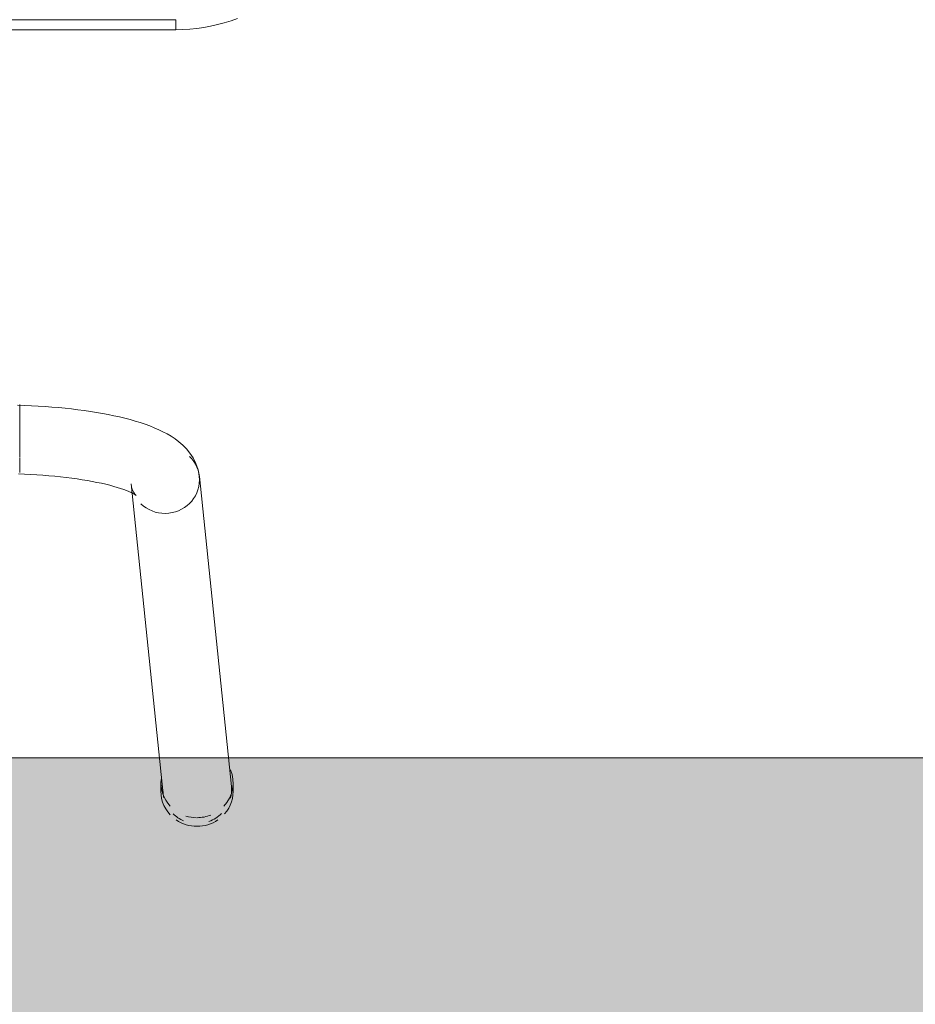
# Model space of a CAD drawing. Header units: metres. Extents: x 1.7 to 42.3, y -72.9 to -47.6.
# Tile 65 of 216: x 6.913 to 7.183, y -63.419 to -63.122. Entities that reach past the tile are written whole.
import ezdxf

# ---------------------------------------------------------------- set-up
doc = ezdxf.new("R2010")
doc.units = ezdxf.units.M
doc.layers.add('I-FURN', color=7, linetype='Continuous', lineweight=18)
doc.layers.add('M-EQPM-IDEN', color=1, linetype='Continuous', lineweight=9, true_color=0xff0000)

# ---------------------------------------------------------------- blocks, each defined once
blk = doc.blocks.new('ConjuntoParaAlunoTamanho6 - CJA06_ConjuntoParaAlunoTamanho6-V19-2PAV - FRIGORÍFICA')
at = {"layer": 'I-FURN', "color": 253, "true_color": 0xaaaaaa}
for p, q in [((-0.2643, 0.29456), (-0.2643, 0.29197)), ((-0.23354, 0.20182), (-0.24321, 0.29526)), ((-0.24254, 0.29197), (-0.24254, 0.29456)), ((-0.2638, 0.29312), (-0.25413, 0.19969)), ((-0.2, 0.19844), (-0.2, 0.19411)), ((-0.2, 0.19393), (-0.2, 0.18575)), ((-0.2, 0.18573), (-0.2, 0.17922)), ((-0.2, 0.17916), (-0.2, 0.17794)), ((0.247, 0.06497), (-0.247, 0.06497)), ((-0.247, 0.06497), (-0.247, 0.06197)), ((0.247, 0.06497), (-0.247, 0.06497))]:
    blk.add_line(p, q, dxfattribs=at)
at = {"layer": 'I-FURN', "color": 253, "true_color": 0xaaaaaa, "flags": 128}
for points in [[(-0.23354, 0.20182), (-0.23373, 0.20287), (-0.23403, 0.20376), (-0.23437, 0.20445), (-0.23469, 0.20492), (-0.23492, 0.20521), (-0.23505, 0.20534), (-0.23507, 0.20536)], [(-0.23507, 0.20536), (-0.23501, 0.20531), (-0.23482, 0.20518), (-0.23451, 0.20499), (-0.23408, 0.20476), (-0.23355, 0.20449), (-0.23291, 0.2042), (-0.23217, 0.20389), (-0.23133, 0.20358), (-0.23041, 0.20326), (-0.22941, 0.20294), (-0.22832, 0.20262), (-0.22717, 0.2023), (-0.22594, 0.20199), (-0.22464, 0.20169), (-0.22328, 0.2014), (-0.22186, 0.20112), (-0.22039, 0.20086), (-0.21886, 0.2006), (-0.21729, 0.20036), (-0.21567, 0.20014), (-0.214, 0.19993), (-0.2123, 0.19973), (-0.21057, 0.19956), (-0.2088, 0.1994), (-0.207, 0.19926), (-0.20518, 0.19913), (-0.20334, 0.19903), (-0.20148, 0.19894), (-0.19961, 0.19888)], [(-0.25413, 0.19969), (-0.25375, 0.19762), (-0.25311, 0.19572), (-0.25226, 0.19403), (-0.25129, 0.19256), (-0.25023, 0.19128), (-0.24913, 0.19017), (-0.24799, 0.18919), (-0.24683, 0.18832), (-0.24563, 0.18753), (-0.24441, 0.18681), (-0.24316, 0.18615), (-0.24188, 0.18553), (-0.24055, 0.18496), (-0.23919, 0.18441), (-0.23778, 0.1839), (-0.23633, 0.18341), (-0.23483, 0.18295), (-0.2333, 0.18251), (-0.23171, 0.1821), (-0.23008, 0.1817), (-0.22841, 0.18133), (-0.2267, 0.18098), (-0.22495, 0.18064), (-0.22315, 0.18033), (-0.22132, 0.18004), (-0.21946, 0.17976), (-0.21756, 0.17951), (-0.21562, 0.17928), (-0.21366, 0.17906), (-0.21168, 0.17887), (-0.20967, 0.1787), (-0.20763, 0.17855), (-0.20558, 0.17842), (-0.20352, 0.17831), (-0.20144, 0.17823), (-0.19935, 0.17816)], [(-0.247, 0.06497), (-0.24912, 0.06492), (-0.25124, 0.0648), (-0.25334, 0.06459), (-0.25544, 0.06429), (-0.25753, 0.06391), (-0.2596, 0.06345), (-0.26165, 0.0629), (-0.26367, 0.06228), (-0.26567, 0.06157)], [(0.247, 0.06197), (0.1235, 0.06197), (0, 0.06197), (-0.1235, 0.06197), (-0.247, 0.06197)], [(-0.247, 0.06197), (-0.1235, 0.06197), (0, 0.06197), (0.1235, 0.06197), (0.247, 0.06197)]]:
    blk.add_lwpolyline(points, dxfattribs=at)
at = {"layer": 'I-FURN', "color": 253, "true_color": 0xaaaaaa}
for centre, major_axis, ratio, start_param, end_param in [((-0.25351, 0.29419), (0.01029, 0.00107), 0.967158, 1.815725, 2.256389), ((-0.25342, 0.29456), (0.01088, 0), 0.965926, 1.570796, 2.185058), ((-0.25342, 0.29456), (0.01088, 0), 0.965926, 0.959427, 1.570796), ((-0.25351, 0.29419), (0.01029, 0.00107), 0.967158, 0.685592, 1.060105), ((-0.25342, 0.29456), (0.01088, 0), 0.965926, 2.438822, 3.243525), ((-0.25342, 0.29197), (0.01088, 0), 0.965926, 1.570796, 1.965237), ((-0.25342, 0.29197), (0.01088, 0), 0.965926, 1.257624, 1.559899), ((-0.25342, 0.29456), (0.01088, 0), 0.965926, 6.170166, 7.020457), ((-0.25342, 0.29197), (0.01088, 0), 0.965926, 2.404268, 3.526261), ((-0.25342, 0.29197), (0.01088, 0), 0.965926, 6.182855, 7.015454), ((-0.25351, 0.29419), (0.01029, 0.00107), 0.967158, 2.793432, 3.141593), ((-0.25351, 0.29419), (0.01029, 0.00107), 0.967158, 6.18338, 6.408801), ((-0.24383, 0.20075), (0.01029, 0.00107), 0.967158, 1.470991, 3.041787), ((-0.24383, 0.20075), (0.01029, 0.00107), 0.967158, 0.685592, 1.470991), ((-0.24383, 0.20075), (0.01029, 0.00107), 0.967158, 3.041787, 3.827185)]:
    blk.add_ellipse(centre, major_axis=major_axis, ratio=ratio, start_param=start_param, end_param=end_param, dxfattribs=at)
blk = doc.blocks.new('4 GRE - ESCOLA DE CINEMA E AUDIOVISUAL CINE REX R07_rvt-1-2PAV - FRIGORÍFICA')
at = {"layer": 'I-FURN', "color": 253, "lineweight": 18, "true_color": 0xaaaaaa, "rotation": 180}
blk.add_blockref('ConjuntoParaAlunoTamanho6 - CJA06_ConjuntoParaAlunoTamanho6-V19-2PAV - FRIGORÍFICA', (6.71299, -63.06045), dxfattribs=at)
blk = doc.blocks.new('M_Identificador de equipamento mecânico_BTS - Em caixas-817025-2PAV - FRIGORÍFICA')
at = {"layer": 'M-EQPM-IDEN', "true_color": 0xf5f5f5}
blk.add_hatch(color=7, dxfattribs=at).paths.add_polyline_path([(0.01, 0.0028), (0.01, -0.0028), (-0.01, -0.0028), (-0.01, 0.0028)])
at = {"layer": 'M-EQPM-IDEN'}
for p, q in [((0.01, 0.0028), (-0.01, 0.0028)), ((-0.01, 0.0028), (0.01, 0.0028))]:
    blk.add_line(p, q, dxfattribs=at)

msp = doc.modelspace()

# ---------------------------------------------------------------- block references
at = {"lineweight": 5}
msp.add_blockref('4 GRE - ESCOLA DE CINEMA E AUDIOVISUAL CINE REX R07_rvt-1-2PAV - FRIGORÍFICA', (0, 0), dxfattribs=at)
at = {"layer": 'M-EQPM-IDEN', "xscale": 74.99999999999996, "yscale": 74.99999999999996, "zscale": 74.99999999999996}
msp.add_blockref('M_Identificador de equipamento mecânico_BTS - Em caixas-817025-2PAV - FRIGORÍFICA', (7.61782, -63.55484), dxfattribs=at)

doc.saveas('drawing.dxf')
